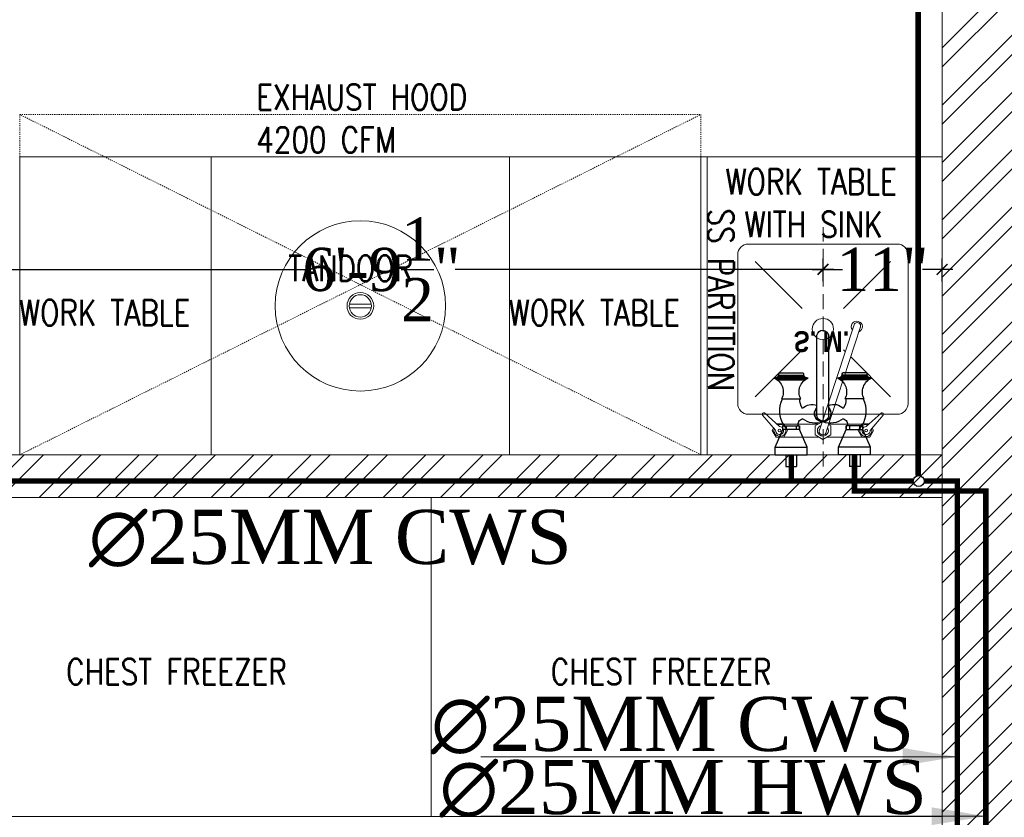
# Model space of a CAD drawing. Header units: inches. Extents: x 119662 to 158499, y 12149 to 20675.
# Tile 78 of 97: x 124944 to 125035, y 19538 to 19612. Entities that reach past the tile are written whole.
import ezdxf

# ---------------------------------------------------------------- set-up
doc = ezdxf.new("R2010")
doc.units = ezdxf.units.IN
doc.header["$MEASUREMENT"] = 0
doc.header["$PDMODE"] = 34
doc.linetypes.add('DASHED2', pattern=[0.375, 0.25, -0.125])
doc.linetypes.add('HIDDEN', pattern=[0.375, 0.25, -0.125])
for name, color, linetype, lineweight in [('00-GRIDTEXT', 1, 'Continuous', 13), ('CENTER', 46, 'DASHED2', 9), ('door', 1, 'Continuous', 13), ('EQUIPMENT', 7, 'Continuous', 25), ('HWP', 1, 'Continuous', 0), ('KIT TEXT.', 5, 'Continuous', 5), ('PD_BRICK WALL_115', 134, 'Continuous', 30), ('PD_HATCH', 45, 'Continuous', 9), ('PL. FICTURE', 4, 'Continuous', 25), ('PP-Domestic  Cold Water Supply', 5, 'Continuous', 25), ('PP-TEXT', 7, 'Continuous', 40)]:
    doc.layers.add(name, color=color, linetype=linetype, lineweight=lineweight)
doc.layers.add('KIT EQUIPMENT', color=7, linetype='Continuous')
doc.layers.add('PP--DIM', color=7, linetype='Continuous')
doc.styles.add('1', font='techb___.ttf')
doc.styles.add('ISO', font='isocp.shx', dxfattribs={"height": 250})
doc.styles.add('MtX_Times_New_Roman', font='times.ttf')
doc.styles.add('TIMES NEW ROMAN', font='times.ttf', dxfattribs={"height": 4})
doc.dimstyles.new('PP-DIM', dxfattribs={"dimtxt": 4, "dimasz": 1, "dimexe": 1, "dimexo": 1, "dimgap": 0.09, "dimtad": 0, "dimdec": 1, "dimzin": 0, "dimdsep": 46, "dimlunit": 4, "dimtxsty": 'TIMES NEW ROMAN', "dimblk": 'ARCHTICK', "dimcen": 0.09, "dimdle": 1, "dimclrd": 256, "dimclre": 256, "dimclrt": 256, "dimadec": 0, "dimazin": 0, "dimtfac": 1, "dimtdec": 4, "dimtofl": 0, "dimtmove": 1, "dimatfit": 3, "dimfxl": 1, "dimtolj": 1, "dimtzin": 0, "dimlwd": -1, "dimlwe": -1, "dimarcsym": 0})

# ---------------------------------------------------------------- blocks, each defined once
blk = doc.blocks.new('A$C6E471120')
at = {"layer": 'PD_HATCH', "lineweight": 5}
h = blk.add_hatch(dxfattribs=at)
h.set_pattern_fill('ANSI32', color=251, scale=254)
h.set_pattern_definition([(45, (-1789305.34, -617415.57), (-67.351921, 67.351921), []), (45, (-1789260.44, -617415.57), (-67.351921, 67.351921), [])])
h.paths.add_polyline_path([(0, -2329.1), (0, -2229.1), (-566.3, -2229.1), (-2166.3, -2229.1), (-3666.3, -2229.1), (-3666.3, -2329.1)])
at = {"layer": 'door', "color": 251, "lineweight": 5}
blk.add_line((-538.6, -2229.1), (-2816.3, -2229.1), dxfattribs=at)
at = {"layer": 'EQUIPMENT', "color": 251, "lineweight": 5, "ltscale": 12}
blk.add_lwpolyline([(-3666.3, -2229.1), (0, -2229.1), (0, -2329.1), (-3666.3, -2329.1)], close=True, dxfattribs=at)
at = {"layer": 'KIT EQUIPMENT', "color": 251, "linetype": 'HIDDEN', "lineweight": 5, "ltscale": 0.025}
for p, q in [((-2166.3, -2229.1), (-566.3, -1429.1)), ((-566.3, -2229.1), (-2166.3, -1429.1))]:
    blk.add_line(p, q, dxfattribs=at)
at = {"layer": 'KIT EQUIPMENT', "color": 251, "lineweight": 5}
for p, q in [((-439.1, -1774.5, 0), (-328.7, -1885, 0)), ((-120.9, -1774.5, 0), (-231.3, -1885, 0)), ((-1392.7, -1874.8), (-1340, -1874.8)), ((-1392.7, -1883.5), (-1340, -1883.5)), ((-207.4, -1925.6, 0), (-287.2, -2168.6, 0)), ((-191.3, -1928.1, 0), (-271.7, -2172.9, 0)), ((-439.1, -2092.7, 0), (-328.7, -1982.3, 0)), ((-227.3, -1986.3, 0), (-231.3, -1982.3, 0)), ((-120.9, -2092.7, 0), (-214.6, -1999, 0)), ((-391, -2171.4, 0), (-421.9, -2135.5, 0)), ((-381.9, -2162.5, 0), (-416.9, -2130.6, 0)), ((-178.1, -2162.7, 0), (-143.1, -2130.8, 0)), ((-169, -2171.5, 0), (-138.1, -2135.7, 0)), ((-395.6, -2166, 0), (-398.9, -2171.7, 0)), ((-398.9, -2171.7, 0), (-389.9, -2187.3, 0)), ((-371.8, -2156, 0), (-389, -2156, 0)), ((-362.8, -2171.7, 0), (-371.8, -2156, 0)), ((-371.8, -2187.3, 0), (-362.8, -2171.7, 0)), ((-291.4, -2156.8, 0), (-371.4, -2156.8, 0)), ((-281.5, -2151.1, 0), (-298.2, -2160.8, 0)), ((-298.2, -2160.8, 0), (-298.2, -2182.1, 0)), ((-261.3, -2160.8, 0), (-266.7, -2157.7, 0)), ((-188.6, -2156.9, 0), (-266.5, -2156.8, 0)), ((-261.3, -2182.1, 0), (-261.3, -2160.8, 0)), ((-197.2, -2171.8, 0), (-188.2, -2156.1, 0)), ((-188.2, -2187.4, 0), (-197.2, -2171.8, 0)), ((-188.2, -2156.1, 0), (-170.9, -2156.1, 0)), ((-161.1, -2171.8, 0), (-170.1, -2187.4, 0)), ((-164.3, -2166.2, 0), (-161.1, -2171.8, 0)), ((-389.9, -2187.3, 0), (-371.8, -2187.3, 0)), ((-289.3, -2187.3, 0), (-371.8, -2187.2, 0)), ((-298.2, -2182.1, 0), (-279.8, -2192.7, 0)), ((-279.8, -2192.7, 0), (-261.3, -2182.1, 0)), ((-188.3, -2187.3, 0), (-270.3, -2187.3, 0)), ((-170.1, -2187.4, 0), (-188.2, -2187.4, 0))]:
    blk.add_line(p, q, dxfattribs=at)
at = {"layer": 'KIT EQUIPMENT', "color": 251, "linetype": 'HIDDEN', "lineweight": 5, "ltscale": 0.025}
blk.add_lwpolyline([(-566.3, -2229.1), (-2166.3, -2229.1), (-2166.3, -1429.1), (-566.3, -1429.1)], close=True, dxfattribs=at)
at = {"layer": 'KIT EQUIPMENT', "color": 251, "lineweight": 5}
for points in [[(-1716.3, -2229.1), (-2166.3, -2229.1), (-2166.3, -1529.1), (-1716.3, -1529.1)], [(-1716.3, -2229.1), (-1016.3, -2229.1), (-1016.3, -1529.1), (-1716.3, -1529.1)], [(-566.3, -2229.1), (-1016.3, -2229.1), (-1016.3, -1529.1), (-566.3, -1529.1)], [(-566.3, -1529.1), (0, -1529.1), (0, -2229.1), (-566.3, -2229.1)], [(-566.3, -2229.1), (-551.4, -2229.1), (-551.4, -1529.1), (-566.3, -1529.1)], [(-1200, -3079.1), (-1200, -2329.1), (-2400, -2329.1), (-2400, -3079.1)], [(0, -3079.1), (0, -2329.1), (-1200, -2329.1), (-1200, -3079.1)]]:
    blk.add_lwpolyline(points, close=True, dxfattribs=at)
at = {"layer": 'KIT EQUIPMENT', "color": 251, "lineweight": 5, "elevation": 0}
blk.add_lwpolyline([(-80, -2108.6), (-80, -1758.6, 0.414214), (-105, -1733.6), (-455, -1733.6, 0.414214), (-480, -1758.6), (-480, -2108.6, 0.414214), (-455, -2133.6), (-105, -2133.6, 0.414214)], format="xyb", close=True, dxfattribs=at)
blk.add_lwpolyline([(-279.6, -2144.9), (-280.2, -2144.6)], dxfattribs=at)
at = {"layer": 'KIT EQUIPMENT', "color": 251, "lineweight": 5}
for centre, radius in [((-1366.3, -1879.1), 200), ((-1366.3, -1879.1), 31.3), ((-1366.3, -1879.1), 26.3), ((-280, -1933.6, 0), 25), ((-381.6, -2172, 0), 3.17), ((-178.4, -2172.1, 0), 3.17)]:
    blk.add_circle(centre, radius, dxfattribs=at)
for centre, radius, start, end in [((-200.2, -1927.9, 0), 13, 292.6695, 216.5422), ((-199.3, -1926.5, 0), 8.12, 335.2657, 173.5026), ((-418.9, -2133.6, 0), 3.57, 57.2493, 212.6822), ((-141.1, -2133.7, 0), 3.57, 327.2493, 122.6822), ((-380.8, -2171.6, 0), 14.1, 163.2994, 112.507), ((-381.6, -2172, 0), 9.44, 176.4818, 91.7863), ((-280, -2172, 0), 12.9, 109.677, 32.9826), ((-280.3, -2173.6, 0), 8.55, 144.5176, 5.0206), ((-179.2, -2171.8, 0), 14.1, 67.4245, 16.632), ((-178.4, -2172.1, 0), 9.44, 88.1452, 3.4496)]:
    blk.add_arc(centre, radius, start, end, dxfattribs=at)
at = {"layer": 'KIT TEXT.', "color": 251, "char_height": 60.175, "attachment_point": 7, "style": 'ISO'}
for s, insert, width in [('{\\Fromans|c0;\\W0.8;EXHAUST HOOD\\P4200 CFM}', (-1610.7, -1518.9, 488.6), 1100.284), ('\\pi325.49;{\\Fromans|c0;\\W0.8;WORK TABLE \\P\\pi370.19;WITH SINK}', (-834.1, -1717.7, 488.6), 1100.284), ('\\pi300.49;{\\Fromans|c0;\\W0.8;WORK TABLE}', (-5344.1, -1932.6, 488.6), 1050.284), ('{\\Fromans|c0;\\W0.8;TANDOOR}', (-1535.9, -1820.8, 488.6), 1100.284), ('{\\Fromans|c0;\\W0.8;WORK TABLE }', (-2168, -1925.2, 488.6), 1100.284), ('{\\Fromans|c0;\\W0.8;WORK TABLE }', (-1018, -1925.2, 488.6), 1100.284), ('\\pi300.49;{\\Fromans|c0;\\W0.8;WORK TABLE}', (-5344.1, -2682.9, 488.6), 1050.284), ('\\pi526.07;{\\Fromans|c0;\\W0.8; \\P\\pi263.59;CHEST FREEZER}', (-2320.9, -2768.6, 488.6), 1100.284), ('\\pi526.07;{\\Fromans|c0;\\W0.8; \\P\\pi263.59;CHEST FREEZER}', (-1182.6, -2768.6, 488.6), 1100.284)]:
    blk.add_mtext(s, dxfattribs=dict(at, insert=insert, width=width))
at = {"layer": 'KIT TEXT.', "color": 251, "insert": (-549.2, -1650.6, 0), "char_height": 60.175, "width": 1100.284, "attachment_point": 7, "rotation": 270, "style": 'ISO'}
blk.add_mtext('{\\Fromans|c0;\\W0.8;SS PARTITION}', dxfattribs=at)
blk = doc.blocks.new('FIRST FLOOR')
at = {"layer": 'PD_HATCH', "lineweight": 5}
h = blk.add_hatch(dxfattribs=at)
h.set_pattern_fill('ANSI32', color=251, scale=10)
h.set_pattern_definition([(45, (139238.8868, 19346.3716), (-2.65165, 2.65165), []), (45, (139240.6546, 19346.3716), (-2.65165, 2.65165), [])])
h.paths.add_polyline_path([(139249.658, 19348.454), (139206.408, 19348.454), (139206.408, 19343.954), (139249.658, 19343.954)])
h.paths.add_polyline_path([(139164.408, 19348.454), (139121.158, 19348.454), (139121.158, 19343.954), (139164.408, 19343.954)], flags=17)
h.paths.add_polyline_path([(139207.658, 19260.754), (139207.658, 19265.254), (139121.158, 19265.254), (139121.158, 19420.754), (139044.158, 19420.754), (139044.158, 19364.754), (139082.158, 19364.754), (139082.158, 19369.254), (139048.658, 19369.254), (139048.658, 19416.254), (139116.658, 19416.254), (139116.658, 19369.254), (139112.158, 19369.254), (139112.158, 19364.754), (139116.658, 19364.754), (139116.658, 19316.754), (139112.158, 19316.754), (139112.158, 19312.254), (139116.658, 19312.254), (139116.658, 19265.254), (139060.658, 19265.254), (139060.658, 19260.754), (139194.158, 19260.754), (139194.158, 19254.754), (139198.658, 19254.754), (139198.658, 19260.754)])
h.paths.add_polyline_path([(139249.658, 19265.254), (139249.658, 19260.754), (139411.658, 19260.754), (139411.658, 19265.254), (139258.658, 19265.254), (139258.658, 19354.754), (139318.658, 19354.754), (139318.658, 19330.754), (139323.158, 19330.754), (139323.158, 19354.754), (139402.658, 19354.754), (139402.658, 19326.754), (139407.158, 19326.754), (139407.158, 19485.754), (139411.658, 19485.754), (139411.658, 19490.254), (139402.658, 19490.254), (139402.658, 19363.754), (139258.658, 19363.754), (139258.658, 19579.754), (139249.658, 19579.754)])
at = {"layer": 'PD_BRICK WALL_115', "color": 251, "lineweight": 5}
blk.add_lwpolyline([(139411.658, 19265.254), (139258.658, 19265.254), (139258.658, 19354.754), (139318.658, 19354.754), (139318.658, 19330.754), (139323.158, 19330.754), (139323.158, 19354.754), (139402.658, 19354.754), (139402.658, 19326.754), (139407.158, 19326.754), (139407.158, 19485.754), (139411.658, 19485.754), (139411.658, 19490.254), (139402.658, 19490.254), (139402.658, 19363.754), (139258.658, 19363.754), (139258.658, 19579.754), (139249.658, 19579.754), (139249.658, 19265.254), (139249.658, 19265.254)], dxfattribs=at)
at = {"layer": '00-GRIDTEXT', "color": 8, "xscale": 0.03937007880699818, "yscale": 0.03937007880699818, "zscale": 0.03937007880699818}
blk.add_blockref('A$C6E471120', (139249.658, 19579.754), dxfattribs=at)
blk = doc.blocks.new('sink mixture-PP')
at = {"layer": 'CENTER', "ltscale": 5}
blk.add_line((0.016, 0.974), (0.016, -18.966), dxfattribs=at)
at = {"layer": 'PL. FICTURE'}
for p, q in [((-3.082, 0.974), (-2.181, 0.974)), ((-3.082, 0), (-3.082, 0.974)), ((-2.181, 0), (-2.181, 0.974)), ((3.113, 0.974), (2.213, 0.974)), ((2.213, 0), (2.213, 0.974)), ((3.113, 0), (3.113, 0.974)), ((-3.962, 0), (-3.963, -0.646)), ((-3.962, 0), (-1.301, 0)), ((-1.301, 0), (-1.301, -0.646)), ((1.301, 0), (1.301, -0.646)), ((3.962, 0), (1.301, 0)), ((3.962, 0), (3.963, -0.646)), ((-3.963, -0.646), (-3.337, -2.106)), ((-3.963, -0.646), (-1.301, -0.646)), ((-1.301, -0.646), (-1.931, -2.106)), ((1.301, -0.646), (1.931, -2.106)), ((3.963, -0.646), (1.301, -0.646)), ((3.963, -0.646), (3.337, -2.106)), ((-3.049, -2.415), (-3.049, -2.106)), ((-2.219, -2.415), (-2.219, -2.106)), ((-1.931, -2.106), (-1.931, -2.416)), ((1.931, -2.106), (1.931, -2.416)), ((2.219, -2.415), (2.219, -2.106)), ((3.049, -2.415), (3.049, -2.106)), ((-0.495, -3.275), (-0.495, -9.981)), ((0.488, -3.264), (0.488, -9.972)), ((-3.432, -4.666), (-1.841, -4.668)), ((3.432, -4.666), (1.841, -4.668)), ((-3.959, -6.402), (-1.3, -6.402)), ((-3.914, -6.324), (-1.366, -6.324)), ((-3.801, -6.479), (-1.472, -6.479)), ((-3.799, -6.247), (-1.481, -6.247)), ((-3.736, -6.557), (-1.539, -6.557)), ((3.959, -6.402), (1.3, -6.402)), ((3.914, -6.324), (1.366, -6.324)), ((3.801, -6.479), (1.472, -6.479)), ((3.799, -6.247), (1.481, -6.247)), ((3.736, -6.557), (1.539, -6.557)), ((-3.702, -6.634), (-1.575, -6.634)), ((-3.641, -6.836), (-1.653, -6.836)), ((3.702, -6.634), (1.575, -6.634)), ((3.641, -6.836), (1.653, -6.836))]:
    blk.add_line(p, q, dxfattribs=at)
for points in [[(-3.337, -2.415), (-1.931, -2.415), (-1.931, -2.106), (-3.337, -2.106)], [(3.337, -2.415), (1.931, -2.415), (1.931, -2.106), (3.337, -2.106)]]:
    blk.add_lwpolyline(points, close=True, dxfattribs=at)
for centre, radius, start, end in [((-1.205, -3.661), 2.379, 148.42026, 205.00436), ((-1.584, -2.55), 0.471, 163.30893, 256.48707), ((1.584, -2.55), 0.471, 283.51293, 16.69107), ((1.205, -3.661), 2.379, 334.99564, 31.57974), ((-0.622, -4.376), 1.738, 69.59713, 128.10541), ((-0.011, -3.436), 0.689, 316.3069, 225.37834), ((-0.002, -3.429), 0.663, 317.51102, 221.97669), ((-0.003, -3.307), 0.493, 4.97699, 176.28113), ((0.622, -4.376), 1.738, 51.89459, 110.4452), ((-0.631, -4.58), 1.284, 146.01056, 183.94142), ((-0.902, -3.128), 1.081, 222.77457, 292.11269), ((0.902, -3.128), 1.081, 247.59264, 317.22543), ((0.631, -4.58), 1.284, 356.05858, 33.98944), ((-4.558, -5.238), 1.263, 293.32598, 26.90119), ((-0.716, -5.242), 1.263, 152.97889, 246.5541), ((0.716, -5.242), 1.263, 293.4459, 27.02111), ((4.558, -5.238), 1.263, 153.09881, 246.67402), ((-4.023, -6.731), 0.336, 16.81854, 96.00994), ((-1.254, -6.734), 0.336, 83.87014, 162.66439), ((1.254, -6.734), 0.336, 17.33561, 96.12986), ((4.023, -6.731), 0.336, 83.99006, 163.18146), ((-3.323, -6.713), 0.341, 166.46522, 201.06099), ((-1.854, -6.675), 0.257, 321.35166, 9.2024), ((1.854, -6.675), 0.257, 170.7976, 218.64834), ((3.323, -6.713), 0.341, 338.93901, 13.53478), ((-0.005, -9.876), 0.501, 192.10291, 348.9463)]:
    blk.add_arc(centre, radius, start, end, dxfattribs=at)
at = {"layer": 'PL. FICTURE', "style": '1'}
blk.add_text('S. M.', height=1.728, dxfattribs=at).set_placement((-2.424, -10.303))
blk = doc.blocks.new('_ArchTick')
at = {"color": 251, "linetype": 'ByBlock', "const_width": 0.15}
blk.add_lwpolyline([(-0.5, -0.5), (0.5, 0.5)], dxfattribs=at)
blk = doc.blocks.new('*D723')
at = {"layer": 'Defpoints', "color": 0, "transparency": 16777216}
for p in [(504.994, -61.6), (504.994, -63.731), (516, -63.731)]:
    blk.add_point(p, dxfattribs=at)
at = {"layer": 'PP--DIM', "ltscale": 12, "transparency": 16777216}
for p, q in [((504.994, -62.731), (504.994, -60.6)), ((516, -62.731), (516, -60.6)), ((503.994, -61.6), (506.79, -61.6)), ((517, -61.6), (514.203, -61.6))]:
    blk.add_line(p, q, dxfattribs=at)
at = {"layer": 'PP--DIM', "transparency": 16777216, "rotation": 180}
blk.add_blockref('_ArchTick', (504.994, -61.6), dxfattribs=at)
at = {"layer": 'PP--DIM', "transparency": 16777216}
blk.add_blockref('_ArchTick', (516, -61.6), dxfattribs=at)
at = {"layer": 'PP--DIM', "transparency": 16777216, "insert": (510.497, -61.6), "char_height": 4, "attachment_point": 5, "style": 'TIMES NEW ROMAN'}
blk.add_mtext('\\A1;11"', dxfattribs=at)
blk = doc.blocks.new('*D724')
at = {"layer": 'Defpoints', "color": 0, "transparency": 16777216}
for p in [(423.342, -61.6), (423.342, -61.6), (504.994, -63.731)]:
    blk.add_point(p, dxfattribs=at)
at = {"layer": 'PP--DIM', "ltscale": 12, "transparency": 16777216}
for p, q in [((423.342, -60.6), (423.342, -60.6)), ((504.994, -62.731), (504.994, -60.6)), ((422.342, -61.6), (457.373, -61.6)), ((505.994, -61.6), (470.963, -61.6))]:
    blk.add_line(p, q, dxfattribs=at)
at = {"layer": 'PP--DIM', "transparency": 16777216, "rotation": 180}
blk.add_blockref('_ArchTick', (423.342, -61.6), dxfattribs=at)
at = {"layer": 'PP--DIM', "transparency": 16777216}
blk.add_blockref('_ArchTick', (504.994, -61.6), dxfattribs=at)
at = {"layer": 'PP--DIM', "transparency": 16777216, "insert": (464.168, -61.6), "char_height": 4, "attachment_point": 5, "style": 'TIMES NEW ROMAN'}
blk.add_mtext('\\A1;6\'-9{\\H1.000000x;\\S1/2;}"', dxfattribs=at)
blk = doc.blocks.new('zw$A087')
at = {"layer": 'HWP', "color": 1, "lineweight": -2, "ltscale": 0.015}
blk.add_lwpolyline([(507.899, -78.761, 0.5, 0.5, 0), (507.899, -82.101, 0.5, 0.5, 0), (520.045, -82.101, 0.5, 0.5, 0), (520.045, -189.356, 0.5, 0.5, 0)], format="xyseb", dxfattribs=at)
at = {"layer": 'PP-Domestic  Cold Water Supply'}
for points in [[(513.786, -7.333, 0.5, 0.5, 0), (513.786, -80.681, 0.5, 0.5, 0)], [(514.337, -81.17, 0.5, 0.5, 0), (517.412, -81.17, 0.5, 0.5, 0), (517.412, -191.118, 0.5, 0.5, 0)]]:
    blk.add_lwpolyline(points, format="xyseb", dxfattribs=at)
at = {"layer": 'PP-Domestic  Cold Water Supply', "const_width": 0.5}
for points in [[(423.359, -78.761), (423.359, -81.179), (502.054, -81.179)], [(502.054, -78.761), (502.054, -81.179), (513.337, -81.179)]]:
    blk.add_lwpolyline(points, dxfattribs=at)
at = {"layer": 'PP-Domestic  Cold Water Supply'}
blk.add_circle((513.837, -81.179), 0.5, dxfattribs=at)
at = {"layer": 'PP-Domestic  Cold Water Supply', "xscale": -1.110730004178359, "yscale": 1.110730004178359, "zscale": 1.110730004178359, "rotation": 180}
blk.add_blockref('sink mixture-PP', (504.976, -78.761), dxfattribs=at)
at = {"layer": 'PP-TEXT', "style": 'MtX_Times_New_Roman'}
for s, p in [('∅25MM CWS ', (437.109, -88.843, -19.236)), ('∅25MM CWS ', (468.756, -106.144)), ('∅25MM HWS ', (469.533, -111.987))]:
    blk.add_text(s, height=5, dxfattribs=at).set_placement(p)
at = {"layer": 'PP--DIM', "ltscale": 12}
for base, p1, p2, picture, middle in [((423.342, -61.6), (504.994, -63.731), (423.342, -61.6), '*D724', (464.168, -61.6)), ((504.994, -61.6), (516, -63.731), (504.994, -63.731), '*D723', (510.497, -61.6))]:
    dim = blk.add_linear_dim(base=base, p1=p1, p2=p2, dimstyle='PP-DIM', override={"dimblk": 'ArchTick'}, dxfattribs=at)
    dim.commit()
    dim.dimension.update_dxf_attribs({"geometry": picture, "text_midpoint": middle})
at = {"layer": 'PP-TEXT', "lineweight": 70, "ltscale": 12}
for points in [[(517.351, -106.696), (473.351, -106.696)], [(520.045, -112.19), (473.351, -112.19)]]:
    blk.add_leader(points, dimstyle='PP-DIM', override={"dimtxt": 8.5, "dimasz": 5, "dimtad": 0, "dimdec": 1, "dimcen": 0, "dimtfac": 12, "dimtdec": 1, "dimfxl": 7, "dimfxlon": 1, "dimlwd": 18, "dimarcsym": 1}, dxfattribs=at)

msp = doc.modelspace()

# ---------------------------------------------------------------- block references
at = {"color": 8}
msp.add_blockref('FIRST FLOOR', (-14220.262, 79.928), dxfattribs=at)

# ---------------------------------------------------------------- next in the draw order: block references
msp.add_blockref('zw$A087', (124513.395, 19650.681))

doc.saveas('drawing.dxf')
